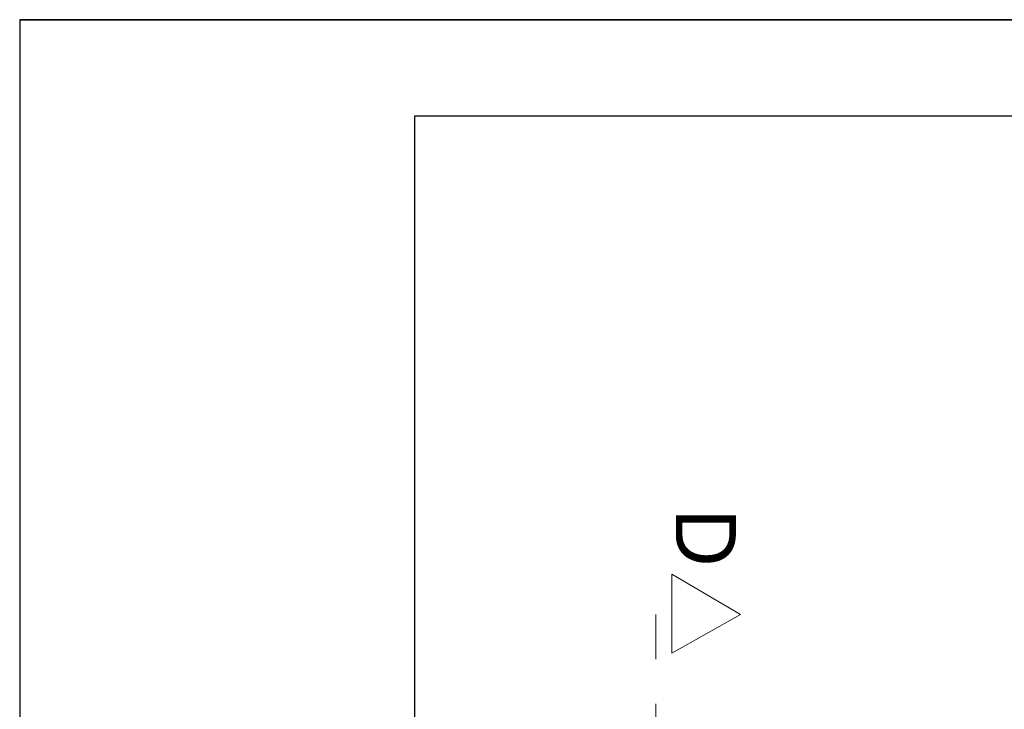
# Model space of a CAD drawing. Extents: x -515158 to -464725, y 20769 to 114053.
# Tile 12 of 69: x -512477 to -506242, y 46103 to 50469. Entities that reach past the tile are written whole.
import ezdxf

# ---------------------------------------------------------------- set-up
doc = ezdxf.new("R2010")
doc.units = 0
doc.header["$MEASUREMENT"] = 0
doc.set_wipeout_variables(frame=1)
doc.linetypes.add('Dashed', pattern=[564.444447, 282.222223, -282.222223])
for name, color, linetype, lineweight in [('#podkład', 252, 'Continuous', 9), ('INWENT OPISY_Nr_Pióra__21', 252, 'Continuous', 9), ('INWENT OPISY_Nr_Pióra__41', 252, 'Continuous', 15)]:
    doc.layers.add(name, color=color, linetype=linetype, lineweight=lineweight)
doc.layers.add('_TABELA', color=7, linetype='Continuous')
doc.styles.add('GENERATED_STYLE_7', font='txt')

# ---------------------------------------------------------------- blocks, each defined once
blk = doc.blocks.new('parter')
at = {"layer": 'INWENT OPISY_Nr_Pióra__41', "color": 252, "linetype": 'Continuous'}
for p, q in [((-507912.1, 46702.6), (-508348.3, 46958.3)), ((-508348.3, 46458.3), (-508348.3, 46958.3)), ((-508348.3, 46458.3), (-507912.1, 46702.6))]:
    blk.add_line(p, q, dxfattribs=at)
at = {"layer": 'INWENT OPISY_Nr_Pióra__41', "color": 252, "linetype": 'Dashed'}
blk.add_line((-508448.3, 46702.6), (-508448.3, 45602.6), dxfattribs=at)
at = {"layer": 'INWENT OPISY_Nr_Pióra__21', "color": 252, "linetype": 'Continuous', "style": 'GENERATED_STYLE_7'}
blk.add_text('D', height=380, rotation=270, dxfattribs=at).set_placement((-508321.3, 47373.6))

msp = doc.modelspace()

# ---------------------------------------------------------------- block references
at = {"layer": '#podkład'}
msp.add_blockref('parter', (0, 0), dxfattribs=at)

# ---------------------------------------------------------------- next in the draw order: wipeouts: each hides what was drawn before it
msp.add_wipeout([(-512477.4, 50468.9), (-509977.4, 49858.9), (-509977.4, 21378.9), (-512477.4, 20768.9)])

# ---------------------------------------------------------------- next in the draw order: linework, layer by layer
at = {"layer": '_TABELA', "color": 7}
msp.add_lwpolyline([(-512477.4, 50468.9), (-470477.4, 50468.9), (-512477.4, 50468.9), (-512477.4, 20768.9), (-470477.4, 20768.9), (-470477.4, 50468.9)], dxfattribs=at)
msp.add_lwpolyline([(-471077.4, 49858.9), (-509977.4, 49858.9), (-509977.4, 21378.9), (-471077.4, 21378.9)], close=True, dxfattribs=at)

doc.saveas('drawing.dxf')
